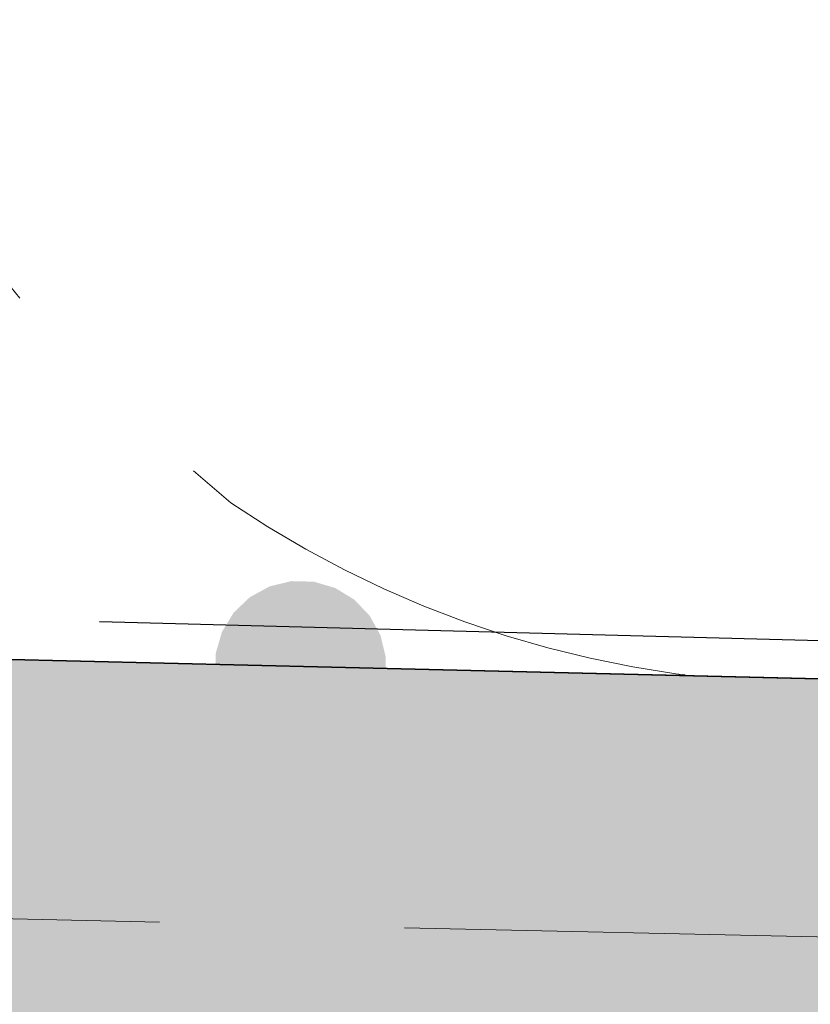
# Model space of a CAD drawing. Extents: x 6601440 to 6601733, y 5738487 to 5738717.
# Tile 89 of 129: x 6601543.38 to 6601544.99, y 5738633.89 to 5738635.89. Entities that reach past the tile are written whole.
import ezdxf

# ---------------------------------------------------------------- set-up
doc = ezdxf.new("R2010")
doc.units = 0
doc.linetypes.add('PRZER2-1', pattern=[3, 2, -1])
doc.linetypes.add('PRZER3-1', pattern=[4, 3, -1])
doc.layers.get('0').update_dxf_attribs({"linetype": 'CONTINUOUS'})
for name, color, linetype, lineweight, true_color in [('GSLKOG', 7, 'CONTINUOUS', 35, 0x0a0909), ('GSSKOA', 7, 'PRZER3-1', 18, 0x0a0909), ('GSSKOD', 7, 'PRZER2-1', 18, 0x0a0909)]:
    doc.layers.add(name, color=color, linetype=linetype, lineweight=lineweight, true_color=true_color)

# ---------------------------------------------------------------- blocks, each defined once
blk = doc.blocks.new('KOLO')
blk.add_hatch(color=0).paths.add_polyline_path([(0, 0.5), (-0.12941, 0.482963), (-0.25, 0.433013), (-0.353553, 0.353553), (-0.433013, 0.25), (-0.482963, 0.12941), (-0.5, 0), (-0.482963, -0.12941), (-0.433013, -0.25), (-0.353553, -0.353553), (-0.25, -0.433013), (-0.12941, -0.482963), (0, -0.5), (0.12941, -0.482963), (0.25, -0.433013), (0.353553, -0.353553), (0.433013, -0.25), (0.482963, -0.12941), (0.5, 0), (0.482963, 0.12941), (0.433013, 0.25), (0.353553, 0.353553), (0.25, 0.433013), (0.12941, 0.482963)])

msp = doc.modelspace()

# ---------------------------------------------------------------- hatches: boundary and pattern name
h = msp.add_hatch()
h.set_pattern_fill('GRASS', color=3, scale=0.02)
h.set_pattern_definition([(90, (0, 0), (-0.3592102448, 0.3592102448), [0.09525, -0.6231704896]), (45, (0, 0), (-0.359210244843, 0.359210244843), [0.09525, -0.41275]), (135, (0, 0), (-0.359210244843, -0.359210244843), [0.09525, -0.41275])])
h.paths.add_polyline_path([(6601567.04248, 5738620.37858), (6601569.35401, 5738620.37858), (6601569.35401, 5738632.14724), (6601539.27426, 5738632.08779), (6601539.13052, 5738634.69079), (6601549.55846, 5738634.44175), (6601552.09793, 5738633.19629), (6601567.39928, 5738633.0552), (6601570.61455, 5738637.66958), (6601571.61007, 5738632.19503), (6601571.45634, 5738595.37257), (6601568.21977, 5738602.01965), (6601566.86453, 5738606.05391)])

# ---------------------------------------------------------------- linework, layer by layer
at = {"color": 7, "linetype": 'PRZER3-1', "lineweight": 30, "elevation": 10.06}
msp.add_lwpolyline([(6601510.43099, 5738653.7127), (6601522.49994, 5738653.91001), (6601522.49002, 5738651.5425), (6601529.66651, 5738651.5425), (6601529.66651, 5738654.02683), (6601538.55011, 5738654.18645), (6601539.54007, 5738634.77356), (6601549.69265, 5738634.50447), (6601552.07964, 5738633.33731), (6601567.28346, 5738633.12408), (6601570.6548, 5738637.80075), (6601571.66308, 5738632.20458), (6601571.54575, 5738595.28982), (6601574.72819, 5738588.65305), (6601578.36042, 5738588.65305), (6601578.43231, 5738576.80623), (6601579.79306, 5738576.80976), (6601579.79306, 5738571.10128), (6601578.48092, 5738571.09182), (6601578.5841, 5738558.98185), (6601511.23283, 5738558.57583), (6601510.2684, 5738653.7127)], dxfattribs=at)
msp.add_lwpolyline([(6601567.04248, 5738620.37858), (6601569.35401, 5738620.37858), (6601569.35401, 5738632.14724), (6601539.27426, 5738632.08779), (6601539.13052, 5738634.69079), (6601549.55846, 5738634.44175), (6601552.09793, 5738633.19629), (6601567.39928, 5738633.0552), (6601570.61455, 5738637.66958), (6601571.61007, 5738632.19503), (6601571.45634, 5738595.37257), (6601568.21977, 5738602.01965), (6601566.86453, 5738606.05391), (6601567.04248, 5738620.37858)])
at = {"layer": 'GSLKOG', "linetype": 'Continuous', "elevation": 10.18}
msp.add_lwpolyline([(6601529.54498, 5738656.03954), (6601536.38876, 5738656.20367), (6601536.69502, 5738634.74895), (6601549.56002, 5738634.44171), (6601551.94466, 5738633.2715), (6601567.28346, 5738633.12408), (6601567.4948, 5738603.50856), (6601572.89396, 5738592.42005)], dxfattribs=at)
at = {"layer": 'GSSKOA', "linetype": 'PRZER3-1', "lineweight": 18, "ltscale": 0.5}
msp.add_line((6601536.16263, 5738634.22214, 10.18), (6601549.43343, 5738633.92459, 10.18), dxfattribs=at)
at = {"layer": 'GSSKOD', "linetype": 'PRZER2-1', "lineweight": 18, "ltscale": 0.5}
for centre, radius, start, end in [((6601545.9832, 5738637.58546, 10.18), 3.44947, 179.37261, 230.87829), ((6601545.00416, 5738636.67165, 10.18), 2.13065, 235.80422, 274.21931)]:
    msp.add_arc(centre, radius, start, end, dxfattribs=at)

# ---------------------------------------------------------------- block references
at = {"layer": 'GSLKOG', "lineweight": 5, "xscale": 0.35, "yscale": 0.35, "rotation": 81.147178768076}
msp.add_blockref('KOLO', (6601543.94856, 5738634.57573, 10.18), dxfattribs=at)

doc.saveas('drawing.dxf')
